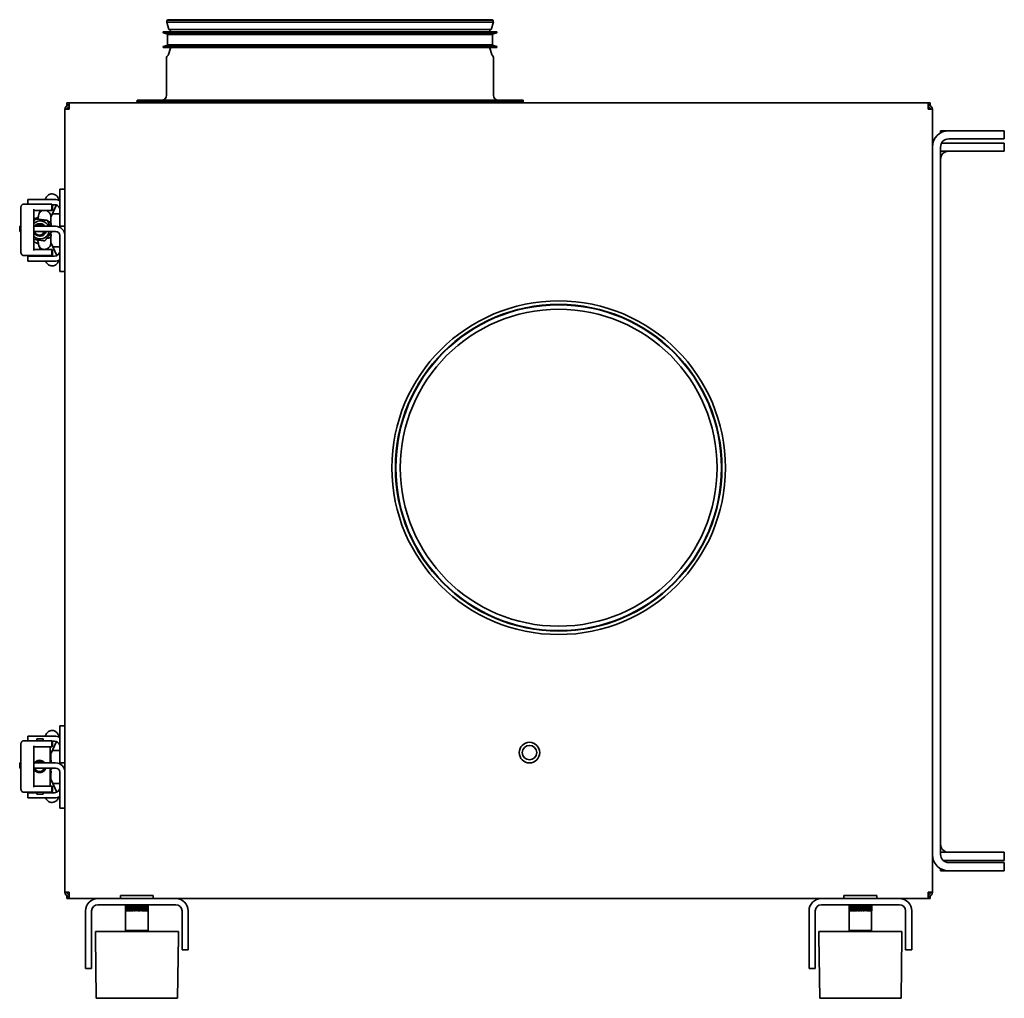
# Model space of a CAD drawing. Header units: millimetres. Extents: x 646 to 1125, y 461 to 937.
import ezdxf

# ---------------------------------------------------------------- set-up
doc = ezdxf.new("R2010")
doc.units = ezdxf.units.MM
doc.header["$LTSCALE"] = 4
doc.layers.add('Krawędzie widoczne(ISO)', color=7, linetype='Continuous', lineweight=35, true_color=0x262659)

msp = doc.modelspace()

# ---------------------------------------------------------------- linework, layer by layer
at = {"layer": 'Krawędzie widoczne(ISO)'}
for p, q in [((876.24, 936.11), (717.4, 936.11)), ((718.4, 932.44), (717.4, 936.11)), ((876.03, 937.04), (717.61, 937.04)), ((875.47, 937.25), (718.16, 937.25)), ((875.24, 932.44), (876.24, 936.11)), ((877.96, 931.42), (715.68, 931.42)), ((715.68, 930.92), (715.68, 931.42)), ((877.96, 930.92), (715.68, 930.92)), ((717.85, 930.24), (715.68, 930.92)), ((875.84, 930.06), (717.8, 930.06)), ((717.8, 925.06), (717.8, 930.06)), ((875.79, 930.24), (717.85, 930.24)), ((717.85, 930.06), (717.85, 930.24)), ((875.24, 932.44), (718.4, 932.44)), ((719.18, 931.42), (719.03, 932.44)), ((874.46, 931.42), (874.61, 932.44)), ((875.79, 930.24), (877.96, 930.92)), ((875.79, 930.06), (875.79, 930.24)), ((875.84, 925.06), (875.84, 930.06)), ((877.96, 930.92), (877.96, 931.42)), ((717.85, 924.88), (715.68, 924.19)), ((875.84, 925.06), (717.8, 925.06)), ((717.85, 924.88), (717.85, 925.06)), ((875.79, 924.88), (717.85, 924.88)), ((875.79, 924.88), (875.79, 925.06)), ((875.79, 924.88), (877.96, 924.19)), ((877.96, 924.19), (715.68, 924.19)), ((715.68, 923.69), (715.68, 924.19)), ((877.96, 923.69), (715.68, 923.69)), ((719.14, 923.44), (718.15, 920.29)), ((874.49, 923.44), (875.49, 920.29)), ((877.96, 923.69), (877.96, 924.19)), ((717.32, 900.47), (717.32, 918.87)), ((876.32, 900.47), (876.32, 918.87)), ((668.82, 896.77), (669.82, 896.77)), ((668.82, 895.77), (668.82, 896.77)), ((669.82, 895.77), (668.82, 895.77)), ((669.82, 896.77), (1087.82, 896.77)), ((669.82, 894.77), (669.82, 896.77)), ((702.82, 897.47), (890.82, 897.47)), ((702.82, 896.77), (702.82, 897.47)), ((890.72, 898.07), (702.92, 898.07)), ((702.92, 897.47), (702.92, 898.07)), ((890.72, 897.47), (890.72, 898.07)), ((890.82, 896.77), (890.82, 897.47)), ((1087.82, 896.77), (1088.82, 896.77)), ((1087.82, 896.77), (1087.82, 894.77)), ((1088.82, 895.77), (1087.82, 895.77)), ((1088.82, 896.77), (1088.82, 895.77)), ((667.82, 512.87), (667.82, 893.67)), ((667.82, 893.67), (669.82, 893.67)), ((669.82, 894.77), (669.82, 893.67)), ((1087.82, 893.67), (1087.82, 894.77)), ((1087.82, 893.67), (1089.82, 893.67)), ((1089.82, 893.67), (1089.82, 512.87)), ((1093.82, 882.2), (1093.82, 883.27)), ((1093.82, 883.27), (1097.82, 883.27)), ((1109.32, 883.27), (1097.82, 883.27)), ((1109.32, 883.27), (1124.82, 883.27)), ((1124.82, 879.27), (1124.82, 883.27)), ((1094.36, 877.27), (1124.82, 877.27)), ((1097.82, 879.27), (1109.32, 879.27)), ((1124.82, 879.27), (1109.32, 879.27)), ((1124.82, 873.27), (1124.82, 877.27)), ((1093.82, 531.27), (1093.82, 875.27)), ((1124.82, 873.27), (1093.82, 873.27)), ((665.32, 851.77), (665.32, 854.77)), ((667.82, 854.77), (665.32, 854.77)), ((649.82, 849.77), (656.82, 849.77)), ((649.82, 847.52), (649.82, 849.77)), ((656.82, 849.77), (662.82, 849.77)), ((658.58, 850.43), (658.28, 849.77)), ((665.32, 851.77), (665.32, 839.27)), ((646.38, 845.52), (646.38, 824.52)), ((651.95, 847.52), (647.64, 847.52)), ((660.97, 847.52), (651.95, 847.52)), ((652.76, 825.27), (652.76, 844.77)), ((652.76, 844.52), (660.97, 844.52)), ((655.95, 844.52), (655.23, 842.91)), ((661.2, 847.52), (660.97, 847.52)), ((660.97, 844.52), (661.24, 844.52)), ((663.67, 847.12), (661.02, 841.15)), ((661.24, 844.52), (661.24, 844.52)), ((661.47, 847.02), (661.47, 845.02)), ((662.82, 847.27), (661.63, 847.27)), ((661.74, 847.02), (661.74, 845.02)), ((654.86, 841.13), (652.76, 840.16)), ((653.69, 840.35), (653.61, 840.35)), ((655.99, 841.65), (655.99, 841.65)), ((659.42, 839.61), (659.33, 839.61)), ((659.67, 839.02), (659.78, 839.02)), ((661.05, 838), (661.03, 839.24)), ((661.74, 842.77), (665.32, 842.77)), ((665.32, 839.27), (665.32, 836.77)), ((645.82, 836.75), (646.38, 836.75)), ((645.82, 836.75), (645.82, 834.27)), ((645.82, 834.27), (646.38, 834.27)), ((652.76, 836.75), (653.82, 836.75)), ((652.76, 834.27), (653.82, 834.27)), ((663.32, 836.75), (653.82, 836.75)), ((663.32, 834.27), (653.82, 834.27)), ((655.42, 838.02), (655.8, 838.02)), ((661.08, 837.57), (661.08, 837.72)), ((665.32, 836.77), (667.82, 836.77)), ((665.32, 836.28), (665.32, 836.77)), ((652.76, 829.18), (654.99, 828.16)), ((654.31, 830.18), (654.51, 829.95)), ((655.42, 832.02), (655.8, 832.02)), ((658.13, 829.69), (658.04, 829.69)), ((659.15, 831.02), (659.78, 831.02)), ((663.86, 822.5), (661.02, 828.89)), ((661.03, 830.8), (661.05, 832.05)), ((661.08, 832.32), (661.08, 832.47)), ((665.32, 832.27), (665.32, 817.77)), ((660.97, 825.52), (652.76, 825.52)), ((655.95, 825.52), (655.23, 827.14)), ((656.12, 827.64), (656.12, 827.64)), ((661.24, 825.52), (660.97, 825.52)), ((661.24, 825.52), (661.24, 825.52)), ((661.47, 825.02), (661.47, 823.02)), ((661.74, 825.02), (661.74, 823.02)), ((661.96, 826.77), (665.32, 826.77)), ((647.64, 822.52), (651.95, 822.52)), ((649.82, 822.27), (656.82, 822.27)), ((649.82, 819.77), (649.82, 822.27)), ((656.82, 819.77), (649.82, 819.77)), ((651.95, 822.52), (660.97, 822.52)), ((656.82, 822.27), (662.82, 822.27)), ((662.82, 819.77), (656.82, 819.77)), ((657.39, 822.27), (657.28, 822.52)), ((658.58, 819.61), (658.5, 819.77)), ((660.97, 822.52), (661.24, 822.52)), ((661.24, 822.52), (661.24, 822.52)), ((665.32, 814.77), (665.32, 817.77)), ((667.82, 814.77), (665.32, 814.77)), ((658.58, 589.43), (658.28, 588.77)), ((665.32, 590.77), (665.32, 593.77)), ((667.82, 593.77), (665.32, 593.77)), ((665.32, 590.77), (665.32, 578.27)), ((646.38, 584.52), (646.38, 563.52)), ((651.95, 586.52), (647.64, 586.52)), ((649.82, 588.77), (656.82, 588.77)), ((649.82, 586.52), (649.82, 588.77)), ((660.97, 586.52), (651.95, 586.52)), ((654.16, 587.52), (657.16, 587.52)), ((654.16, 586.52), (654.16, 587.52)), ((656.82, 588.77), (662.82, 588.77)), ((657.16, 586.52), (657.16, 587.52)), ((661.2, 586.52), (660.97, 586.52)), ((663.67, 586.12), (661.02, 580.15)), ((661.47, 586.02), (661.47, 584.02)), ((662.82, 586.27), (661.63, 586.27)), ((661.74, 586.02), (661.74, 584.02)), ((652.76, 564.27), (652.76, 583.77)), ((652.76, 583.52), (660.97, 583.52)), ((660.66, 575.75), (660.66, 583.52)), ((660.97, 583.52), (661.24, 583.52)), ((661.24, 583.52), (661.24, 583.52)), ((661.74, 581.77), (665.32, 581.77)), ((645.82, 575.75), (646.38, 575.75)), ((645.82, 575.75), (645.82, 573.27)), ((652.76, 575.75), (653.82, 575.75)), ((663.32, 575.75), (653.82, 575.75)), ((655.42, 577.02), (655.53, 577.02)), ((661.05, 577), (661.03, 578.24)), ((661.08, 576.57), (661.08, 576.72)), ((665.32, 578.27), (665.32, 575.77)), ((665.32, 575.77), (667.82, 575.77)), ((665.32, 575.28), (665.32, 575.77)), ((645.82, 573.27), (646.38, 573.27)), ((652.76, 573.27), (653.82, 573.27)), ((663.32, 573.27), (653.82, 573.27)), ((655.42, 571.02), (655.53, 571.02)), ((660.66, 564.52), (660.66, 573.27)), ((661.03, 569.8), (661.05, 571.05)), ((661.08, 571.32), (661.08, 571.47)), ((665.32, 571.27), (665.32, 556.77)), ((663.86, 561.5), (661.02, 567.89)), ((661.96, 565.77), (665.32, 565.77)), ((647.64, 561.52), (651.95, 561.52)), ((649.82, 561.27), (654.16, 561.27)), ((649.82, 558.77), (649.82, 561.27)), ((651.95, 561.52), (660.97, 561.52)), ((660.97, 564.52), (652.76, 564.52)), ((654.16, 561.52), (654.16, 560.52)), ((657.16, 560.52), (654.16, 560.52)), ((657.16, 561.52), (657.16, 560.52)), ((657.16, 561.27), (662.82, 561.27)), ((657.39, 561.27), (657.28, 561.52)), ((661.24, 564.52), (660.97, 564.52)), ((660.97, 561.52), (661.24, 561.52)), ((661.24, 564.52), (661.24, 564.52)), ((661.24, 561.52), (661.24, 561.52)), ((661.47, 564.02), (661.47, 562.02)), ((661.74, 564.02), (661.74, 562.02)), ((656.82, 558.77), (649.82, 558.77)), ((662.82, 558.77), (656.82, 558.77)), ((658.58, 558.61), (658.5, 558.77)), ((665.32, 553.77), (665.32, 556.77)), ((667.82, 553.77), (665.32, 553.77)), ((1093.82, 532.27), (1124.82, 532.27)), ((1124.82, 528.27), (1124.82, 532.27)), ((1124.82, 528.27), (1095.17, 528.27)), ((1097.82, 527.27), (1109.32, 527.27)), ((1109.32, 527.27), (1124.82, 527.27)), ((1124.82, 523.27), (1124.82, 527.27)), ((1093.82, 523.27), (1093.82, 524.34)), ((1097.82, 523.27), (1093.82, 523.27)), ((1109.32, 523.27), (1097.82, 523.27)), ((1124.82, 523.27), (1109.32, 523.27)), ((669.82, 512.87), (667.82, 512.87)), ((669.82, 512.87), (669.82, 511.77)), ((1087.82, 511.77), (1087.82, 512.87)), ((1089.82, 512.87), (1087.82, 512.87)), ((668.82, 510.77), (669.82, 510.77)), ((668.82, 509.77), (668.82, 510.77)), ((669.82, 509.77), (668.82, 509.77)), ((669.82, 509.77), (669.82, 511.77)), ((683.82, 509.77), (669.82, 509.77)), ((683.82, 509.77), (721.82, 509.77)), ((694.82, 511.27), (710.82, 511.27)), ((694.82, 511.27), (694.82, 509.77)), ((710.82, 511.27), (710.82, 509.77)), ((1035.82, 509.77), (721.82, 509.77)), ((1035.82, 509.77), (1073.82, 509.77)), ((1046.82, 511.27), (1062.82, 511.27)), ((1046.82, 511.27), (1046.82, 509.77)), ((1062.82, 511.27), (1062.82, 509.77)), ((1087.82, 509.77), (1073.82, 509.77)), ((1087.82, 511.77), (1087.82, 509.77)), ((1087.82, 510.77), (1088.82, 510.77)), ((1088.82, 509.77), (1087.82, 509.77)), ((1088.82, 510.77), (1088.82, 509.77)), ((677.82, 503.77), (677.82, 480.77)), ((680.82, 480.77), (680.82, 503.77)), ((683.82, 506.77), (721.82, 506.77)), ((697.32, 506.77), (697.32, 503.77)), ((697.32, 503.77), (697.33, 503.77)), ((697.33, 506.77), (697.33, 503.77)), ((697.33, 503.77), (697.35, 503.77)), ((697.35, 506.77), (697.35, 503.77)), ((697.35, 503.77), (697.39, 503.77)), ((697.37, 503.77), (697.37, 494.27)), ((697.39, 506.77), (697.39, 503.77)), ((697.39, 503.77), (697.44, 503.77)), ((697.44, 506.77), (697.44, 503.77)), ((697.44, 503.77), (697.51, 503.77)), ((697.51, 506.77), (697.51, 503.77)), ((697.51, 503.77), (697.56, 503.77)), ((697.56, 506.77), (697.56, 503.77)), ((697.59, 506.77), (697.59, 503.77)), ((697.59, 503.77), (697.69, 503.77)), ((697.69, 506.77), (697.69, 503.77)), ((697.69, 503.77), (697.74, 503.77)), ((697.74, 506.77), (697.74, 503.77)), ((697.8, 506.77), (697.8, 503.77)), ((697.8, 503.77), (697.93, 503.77)), ((697.93, 506.77), (697.93, 503.77)), ((697.93, 503.77), (697.98, 503.77)), ((697.98, 506.77), (697.98, 503.77)), ((698.06, 506.77), (698.06, 503.77)), ((698.06, 503.77), (698.22, 503.77)), ((698.22, 506.77), (698.22, 503.77)), ((698.22, 503.77), (698.27, 503.77)), ((698.27, 506.77), (698.27, 503.77)), ((698.38, 506.77), (698.38, 503.77)), ((698.38, 503.77), (698.56, 503.77)), ((698.56, 506.77), (698.56, 503.77)), ((698.56, 503.77), (698.6, 503.77)), ((698.6, 506.77), (698.6, 503.77)), ((698.74, 506.77), (698.74, 503.77)), ((698.74, 503.77), (698.95, 503.77)), ((698.95, 506.77), (698.95, 503.77)), ((698.95, 503.77), (698.99, 503.77)), ((698.99, 506.77), (698.99, 503.77)), ((699.15, 506.77), (699.15, 503.77)), ((699.15, 503.77), (699.38, 503.77)), ((699.38, 506.77), (699.38, 503.77)), ((699.38, 503.77), (699.41, 503.77)), ((699.41, 506.77), (699.41, 503.77)), ((699.6, 506.77), (699.6, 503.77)), ((699.6, 503.77), (699.85, 503.77)), ((699.85, 506.77), (699.85, 503.77)), ((699.85, 503.77), (699.88, 503.77)), ((699.88, 506.77), (699.88, 503.77)), ((700.08, 506.77), (700.08, 503.77)), ((700.08, 503.77), (700.35, 503.77)), ((700.35, 506.77), (700.35, 503.77)), ((700.35, 503.77), (700.37, 503.77)), ((700.37, 506.77), (700.37, 503.77)), ((700.6, 506.77), (700.6, 503.77)), ((700.6, 503.77), (700.87, 503.77)), ((700.87, 506.77), (700.87, 503.77)), ((700.87, 503.77), (700.89, 503.77)), ((700.89, 506.77), (700.89, 503.77)), ((701.14, 506.77), (701.14, 503.77)), ((701.14, 503.77), (701.42, 503.77)), ((701.42, 506.77), (701.42, 503.77)), ((701.42, 503.77), (701.44, 503.77)), ((701.44, 506.77), (701.44, 503.77)), ((701.69, 506.77), (701.69, 503.77)), ((701.69, 503.77), (701.99, 503.77)), ((701.99, 506.77), (701.99, 503.77)), ((701.99, 503.77), (702, 503.77)), ((702, 506.77), (702, 503.77)), ((702.26, 506.77), (702.26, 503.77)), ((702.26, 503.77), (702.56, 503.77)), ((702.56, 506.77), (702.56, 503.77)), ((702.56, 506.77), (702.56, 503.77)), ((702.56, 503.77), (702.56, 503.77)), ((702.83, 503.77), (702.83, 506.77)), ((702.83, 503.77), (702.84, 503.77)), ((702.84, 506.77), (702.84, 503.77)), ((702.84, 503.77), (703.14, 503.77)), ((703.14, 506.77), (703.14, 503.77)), ((703.4, 503.77), (703.4, 506.77)), ((703.4, 503.77), (703.41, 503.77)), ((703.41, 506.77), (703.41, 503.77)), ((703.41, 503.77), (703.71, 503.77)), ((703.71, 506.77), (703.71, 503.77)), ((703.97, 503.77), (703.97, 506.77)), ((703.97, 503.77), (703.98, 503.77)), ((703.98, 506.77), (703.98, 503.77)), ((703.98, 503.77), (704.27, 503.77)), ((704.27, 506.77), (704.27, 503.77)), ((704.52, 503.77), (704.52, 506.77)), ((704.52, 503.77), (704.54, 503.77)), ((704.54, 506.77), (704.54, 503.77)), ((704.54, 503.77), (704.82, 503.77)), ((704.82, 506.77), (704.82, 503.77)), ((705.05, 503.77), (705.05, 506.77)), ((705.05, 503.77), (705.07, 503.77)), ((705.07, 506.77), (705.07, 503.77)), ((705.07, 503.77), (705.34, 503.77)), ((705.34, 506.77), (705.34, 503.77)), ((705.56, 503.77), (705.56, 506.77)), ((705.56, 503.77), (705.59, 503.77)), ((705.59, 506.77), (705.59, 503.77)), ((705.59, 503.77), (705.84, 503.77)), ((705.84, 506.77), (705.84, 503.77)), ((706.04, 503.77), (706.04, 506.77)), ((706.04, 503.77), (706.07, 503.77)), ((706.07, 506.77), (706.07, 503.77)), ((706.07, 503.77), (706.3, 503.77)), ((706.3, 506.77), (706.3, 503.77)), ((706.48, 503.77), (706.48, 506.77)), ((706.48, 503.77), (706.51, 503.77)), ((706.51, 506.77), (706.51, 503.77)), ((706.51, 503.77), (706.73, 503.77)), ((706.73, 506.77), (706.73, 503.77)), ((706.88, 503.77), (706.88, 506.77)), ((706.88, 503.77), (706.92, 503.77)), ((706.92, 506.77), (706.92, 503.77)), ((706.92, 503.77), (707.11, 503.77)), ((707.11, 506.77), (707.11, 503.77)), ((707.24, 503.77), (707.24, 506.77)), ((707.24, 503.77), (707.28, 503.77)), ((707.28, 506.77), (707.28, 503.77)), ((707.28, 503.77), (707.45, 503.77)), ((707.45, 506.77), (707.45, 503.77)), ((707.55, 503.77), (707.55, 506.77)), ((707.55, 503.77), (707.59, 503.77)), ((707.59, 506.77), (707.59, 503.77)), ((707.59, 503.77), (707.73, 503.77)), ((707.73, 506.77), (707.73, 503.77)), ((707.8, 503.77), (707.8, 506.77)), ((707.8, 503.77), (707.85, 503.77)), ((707.85, 506.77), (707.85, 503.77)), ((707.85, 503.77), (707.97, 503.77)), ((707.97, 506.77), (707.97, 503.77)), ((708.01, 503.77), (708.01, 506.77)), ((708.01, 503.77), (708.06, 503.77)), ((708.06, 506.77), (708.06, 503.77)), ((708.06, 503.77), (708.14, 503.77)), ((708.14, 506.77), (708.14, 503.77)), ((708.15, 503.77), (708.15, 506.77)), ((708.15, 503.77), (708.2, 503.77)), ((708.2, 506.77), (708.2, 503.77)), ((708.2, 503.77), (708.26, 503.77)), ((708.26, 506.77), (708.26, 503.77)), ((708.26, 503.77), (708.29, 503.77)), ((708.27, 503.77), (708.27, 494.27)), ((708.29, 506.77), (708.29, 503.77)), ((708.29, 503.77), (708.32, 503.77)), ((708.32, 506.77), (708.32, 503.77)), ((708.32, 506.77), (708.32, 503.77)), ((708.32, 503.77), (708.32, 503.77)), ((724.82, 489.77), (724.82, 503.77)), ((727.82, 489.77), (727.82, 503.77)), ((1029.82, 503.77), (1029.82, 480.77)), ((1032.82, 480.77), (1032.82, 503.77)), ((1035.82, 506.77), (1073.82, 506.77)), ((1049.32, 506.77), (1049.32, 503.77)), ((1049.32, 503.77), (1049.33, 503.77)), ((1049.33, 506.77), (1049.33, 503.77)), ((1049.33, 503.77), (1049.35, 503.77)), ((1049.35, 506.77), (1049.35, 503.77)), ((1049.35, 503.77), (1049.39, 503.77)), ((1049.37, 503.77), (1049.37, 494.27)), ((1049.39, 506.77), (1049.39, 503.77)), ((1049.39, 503.77), (1049.44, 503.77)), ((1049.44, 506.77), (1049.44, 503.77)), ((1049.44, 503.77), (1049.51, 503.77)), ((1049.51, 506.77), (1049.51, 503.77)), ((1049.51, 503.77), (1049.56, 503.77)), ((1049.56, 506.77), (1049.56, 503.77)), ((1049.59, 506.77), (1049.59, 503.77)), ((1049.59, 503.77), (1049.69, 503.77)), ((1049.69, 506.77), (1049.69, 503.77)), ((1049.69, 503.77), (1049.74, 503.77)), ((1049.74, 506.77), (1049.74, 503.77)), ((1049.8, 506.77), (1049.8, 503.77)), ((1049.8, 503.77), (1049.93, 503.77)), ((1049.93, 506.77), (1049.93, 503.77)), ((1049.93, 503.77), (1049.98, 503.77)), ((1049.98, 506.77), (1049.98, 503.77)), ((1050.06, 506.77), (1050.06, 503.77)), ((1050.06, 503.77), (1050.22, 503.77)), ((1050.22, 506.77), (1050.22, 503.77)), ((1050.22, 503.77), (1050.27, 503.77)), ((1050.27, 506.77), (1050.27, 503.77)), ((1050.38, 506.77), (1050.38, 503.77)), ((1050.38, 503.77), (1050.56, 503.77)), ((1050.56, 506.77), (1050.56, 503.77)), ((1050.56, 503.77), (1050.6, 503.77)), ((1050.6, 506.77), (1050.6, 503.77)), ((1050.74, 506.77), (1050.74, 503.77)), ((1050.74, 503.77), (1050.95, 503.77)), ((1050.95, 506.77), (1050.95, 503.77)), ((1050.95, 503.77), (1050.99, 503.77)), ((1050.99, 506.77), (1050.99, 503.77)), ((1051.15, 506.77), (1051.15, 503.77)), ((1051.15, 503.77), (1051.38, 503.77)), ((1051.38, 506.77), (1051.38, 503.77)), ((1051.38, 503.77), (1051.41, 503.77)), ((1051.41, 506.77), (1051.41, 503.77)), ((1051.6, 506.77), (1051.6, 503.77)), ((1051.6, 503.77), (1051.85, 503.77)), ((1051.85, 506.77), (1051.85, 503.77)), ((1051.85, 503.77), (1051.88, 503.77)), ((1051.88, 506.77), (1051.88, 503.77)), ((1052.08, 506.77), (1052.08, 503.77)), ((1052.08, 503.77), (1052.35, 503.77)), ((1052.35, 506.77), (1052.35, 503.77)), ((1052.35, 503.77), (1052.37, 503.77)), ((1052.37, 506.77), (1052.37, 503.77)), ((1052.6, 506.77), (1052.6, 503.77)), ((1052.6, 503.77), (1052.87, 503.77)), ((1052.87, 506.77), (1052.87, 503.77)), ((1052.87, 503.77), (1052.89, 503.77)), ((1052.89, 506.77), (1052.89, 503.77)), ((1053.14, 506.77), (1053.14, 503.77)), ((1053.14, 503.77), (1053.42, 503.77)), ((1053.42, 506.77), (1053.42, 503.77)), ((1053.42, 503.77), (1053.44, 503.77)), ((1053.44, 506.77), (1053.44, 503.77)), ((1053.69, 506.77), (1053.69, 503.77)), ((1053.69, 503.77), (1053.99, 503.77)), ((1053.99, 506.77), (1053.99, 503.77)), ((1053.99, 503.77), (1054, 503.77)), ((1054, 506.77), (1054, 503.77)), ((1054.26, 506.77), (1054.26, 503.77)), ((1054.26, 503.77), (1054.56, 503.77)), ((1054.56, 506.77), (1054.56, 503.77)), ((1054.56, 506.77), (1054.56, 503.77)), ((1054.56, 503.77), (1054.56, 503.77)), ((1054.83, 503.77), (1054.83, 506.77)), ((1054.83, 503.77), (1054.84, 503.77)), ((1054.84, 506.77), (1054.84, 503.77)), ((1054.84, 503.77), (1055.14, 503.77)), ((1055.14, 506.77), (1055.14, 503.77)), ((1055.4, 503.77), (1055.4, 506.77)), ((1055.4, 503.77), (1055.41, 503.77)), ((1055.41, 506.77), (1055.41, 503.77)), ((1055.41, 503.77), (1055.71, 503.77)), ((1055.71, 506.77), (1055.71, 503.77)), ((1055.97, 503.77), (1055.97, 506.77)), ((1055.97, 503.77), (1055.98, 503.77)), ((1055.98, 506.77), (1055.98, 503.77)), ((1055.98, 503.77), (1056.27, 503.77)), ((1056.27, 506.77), (1056.27, 503.77)), ((1056.52, 503.77), (1056.52, 506.77)), ((1056.52, 503.77), (1056.54, 503.77)), ((1056.54, 506.77), (1056.54, 503.77)), ((1056.54, 503.77), (1056.82, 503.77)), ((1056.82, 506.77), (1056.82, 503.77)), ((1057.05, 503.77), (1057.05, 506.77)), ((1057.05, 503.77), (1057.07, 503.77)), ((1057.07, 506.77), (1057.07, 503.77)), ((1057.07, 503.77), (1057.34, 503.77)), ((1057.34, 506.77), (1057.34, 503.77)), ((1057.56, 503.77), (1057.56, 506.77)), ((1057.56, 503.77), (1057.59, 503.77)), ((1057.59, 506.77), (1057.59, 503.77)), ((1057.59, 503.77), (1057.84, 503.77)), ((1057.84, 506.77), (1057.84, 503.77)), ((1058.04, 503.77), (1058.04, 506.77)), ((1058.04, 503.77), (1058.07, 503.77)), ((1058.07, 506.77), (1058.07, 503.77)), ((1058.07, 503.77), (1058.3, 503.77)), ((1058.3, 506.77), (1058.3, 503.77)), ((1058.48, 503.77), (1058.48, 506.77)), ((1058.48, 503.77), (1058.51, 503.77)), ((1058.51, 506.77), (1058.51, 503.77)), ((1058.51, 503.77), (1058.73, 503.77)), ((1058.73, 506.77), (1058.73, 503.77)), ((1058.88, 503.77), (1058.88, 506.77)), ((1058.88, 503.77), (1058.92, 503.77)), ((1058.92, 506.77), (1058.92, 503.77)), ((1058.92, 503.77), (1059.11, 503.77)), ((1059.11, 506.77), (1059.11, 503.77)), ((1059.24, 503.77), (1059.24, 506.77)), ((1059.24, 503.77), (1059.28, 503.77)), ((1059.28, 506.77), (1059.28, 503.77)), ((1059.28, 503.77), (1059.45, 503.77)), ((1059.45, 506.77), (1059.45, 503.77)), ((1059.55, 503.77), (1059.55, 506.77)), ((1059.55, 503.77), (1059.59, 503.77)), ((1059.59, 506.77), (1059.59, 503.77)), ((1059.59, 503.77), (1059.73, 503.77)), ((1059.73, 506.77), (1059.73, 503.77)), ((1059.8, 503.77), (1059.8, 506.77)), ((1059.8, 503.77), (1059.85, 503.77)), ((1059.85, 506.77), (1059.85, 503.77)), ((1059.85, 503.77), (1059.97, 503.77)), ((1059.97, 506.77), (1059.97, 503.77)), ((1060.01, 503.77), (1060.01, 506.77)), ((1060.01, 503.77), (1060.06, 503.77)), ((1060.06, 506.77), (1060.06, 503.77)), ((1060.06, 503.77), (1060.14, 503.77)), ((1060.14, 506.77), (1060.14, 503.77)), ((1060.15, 503.77), (1060.15, 506.77)), ((1060.15, 503.77), (1060.2, 503.77)), ((1060.2, 506.77), (1060.2, 503.77)), ((1060.2, 503.77), (1060.26, 503.77)), ((1060.26, 506.77), (1060.26, 503.77)), ((1060.26, 503.77), (1060.29, 503.77)), ((1060.27, 503.77), (1060.27, 494.27)), ((1060.29, 506.77), (1060.29, 503.77)), ((1060.29, 503.77), (1060.32, 503.77)), ((1060.32, 506.77), (1060.32, 503.77)), ((1060.32, 506.77), (1060.32, 503.77)), ((1060.32, 503.77), (1060.32, 503.77)), ((1076.82, 489.77), (1076.82, 503.77)), ((1079.82, 489.77), (1079.82, 503.77)), ((682.62, 493.77), (723.02, 493.77)), ((682.62, 491.27), (682.62, 493.77)), ((697.37, 494.27), (708.27, 494.27)), ((697.87, 493.77), (697.37, 494.27)), ((707.77, 493.77), (708.27, 494.27)), ((723.02, 491.27), (723.02, 493.77)), ((1034.62, 493.77), (1075.02, 493.77)), ((1034.62, 491.27), (1034.62, 493.77)), ((1049.37, 494.27), (1060.27, 494.27)), ((1049.87, 493.77), (1049.37, 494.27)), ((1059.77, 493.77), (1060.27, 494.27)), ((1075.02, 491.27), (1075.02, 493.77)), ((683.02, 461.27), (682.62, 491.27)), ((722.62, 461.27), (723.02, 491.27)), ((724.82, 484.77), (724.82, 489.77)), ((727.82, 489.77), (727.82, 484.77)), ((1035.02, 461.27), (1034.62, 491.27)), ((1074.62, 461.27), (1075.02, 491.27)), ((1076.82, 484.77), (1076.82, 489.77)), ((1079.82, 489.77), (1079.82, 484.77)), ((724.82, 484.77), (727.82, 484.77)), ((1076.82, 484.77), (1079.82, 484.77)), ((677.82, 475.77), (677.82, 480.77)), ((680.82, 480.77), (680.82, 475.77)), ((1029.82, 475.77), (1029.82, 480.77)), ((1032.82, 480.77), (1032.82, 475.77)), ((677.82, 475.77), (680.82, 475.77)), ((1029.82, 475.77), (1032.82, 475.77)), ((722.62, 461.27), (683.02, 461.27)), ((1074.62, 461.27), (1035.02, 461.27))]:
    msp.add_line(p, q, dxfattribs=at)
for centre, radius in [((908.02, 719.34), 81.14), ((908.02, 719.34), 79.45), ((908.02, 719.34), 79.21), ((908.02, 719.34), 77.08), ((893.82, 580.77), 5), ((893.82, 580.77), 3.5)]:
    msp.add_circle(centre, radius, dxfattribs=at)
for centre, radius, start, end in [((718.46, 936.36), 1.08, 141.5191, 193.3901), ((718.16, 936.4), 0.845, 90, 131.4069), ((875.47, 936.4), 0.845, 48.5931, 90), ((875.18, 936.36), 1.08, 346.6099, 38.4809), ((718.52, 918.87), 1.2, 125.1191, 180), ((717.34, 920.54), 0.845, 305.1191, 342.463), ((718.34, 923.69), 0.845, 342.463, 0), ((875.3, 923.69), 0.845, 180, 197.537), ((876.3, 920.54), 0.845, 197.537, 234.8809), ((875.12, 918.87), 1.2, 0, 54.8809), ((714.92, 900.47), 2.4, 270, 0), ((878.72, 900.47), 2.4, 180, 270), ((669.82, 893.67), 2, 90, 180), ((669.82, 893.67), 1, 90, 180), ((1087.82, 893.67), 2, 0, 90), ((1087.82, 893.67), 1, 0, 90), ((1097.82, 875.27), 8, 90, 180), ((1097.82, 875.27), 4, 90, 180), ((1097.82, 869.27), 4, 90, 180), ((662.82, 844.77), 5, 60, 90), ((661.24, 845.02), 0.5, 270, 0), ((661.24, 847.02), 0.5, 0, 29.6427), ((662.82, 844.77), 2.5, 23.5782, 90), ((663.32, 832.25), 4.5, 0, 90), ((663.32, 832.27), 2, 0, 90), ((661.24, 825.02), 0.5, 0, 90), ((662.82, 824.77), 2.5, 270, 0), ((661.24, 823.02), 0.5, 270, 0), ((662.82, 824.77), 5, 270, 300), ((661.24, 586.02), 0.5, 0, 29.6427), ((662.82, 583.77), 5, 60, 90), ((662.82, 583.77), 2.5, 23.5782, 90), ((661.24, 584.02), 0.5, 270, 0), ((663.32, 571.25), 4.5, 0, 90), ((663.32, 571.27), 2, 0, 90), ((661.24, 564.02), 0.5, 0, 90), ((661.24, 562.02), 0.5, 270, 0), ((662.82, 563.77), 2.5, 270, 0), ((662.82, 563.77), 5, 270, 300), ((1097.82, 536.27), 4, 180, 270), ((1097.82, 531.27), 8, 180, 270), ((1097.82, 531.27), 4, 180, 270), ((669.82, 512.87), 2, 180, 270), ((669.82, 512.87), 1, 180, 270), ((1087.82, 512.87), 2, 270, 0), ((1087.82, 512.87), 1, 270, 0), ((683.82, 503.77), 6, 90, 180), ((721.82, 503.77), 6, 0, 90), ((1035.82, 503.77), 6, 90, 180), ((1073.82, 503.77), 6, 0, 90), ((683.82, 503.77), 3, 90, 180), ((721.82, 503.77), 3, 0, 90), ((1035.82, 503.77), 3, 90, 180), ((1073.82, 503.77), 3, 0, 90)]:
    msp.add_arc(centre, radius, start, end, dxfattribs=at)
for centre, major_axis, ratio, start_param, end_param in [((652.26, 845.02), (0.434, -0.434), 0.573613, 0.520791, 1.050005), ((657.95, 841.64), (2.74, -1.22), 0.938467, 1.601598, 2.423874), ((660.97, 847.02), (0, 0.5), 0.99848, 4.712389, 6.283185), ((660.97, 845.02), (0, -0.5), 0.99848, 0, 1.570796), ((661.2, 847.02), (0.5, 0), 0.999984, 0.517363, 1.570796), ((655.8, 835.02), (0, 4.4), 0.999657, 5.11581, 7.047345), ((659.78, 837.72), (1.3, 0), 0.999324, 0, 1.570796), ((661.04, 843.3), (0, 4.3), 0.004515, 2.107546, 2.796252), ((655.42, 835.02), (0, -3), 0.999657, 5.189628, 7.60037), ((655.8, 835.02), (0, -4.4), 0.999657, 5.519026, 7.682067), ((655.42, 835.02), (0, 3), 0.999657, 5.325929, 7.240442), ((655.41, 835.02), (0, -2.5), 0.999657, 5.018216, 7.548155), ((655.41, 835.02), (0, 2.5), 0.999657, 5.475147, 7.091223), ((655.8, 835.02), (0, 3), 0.999657, 5.325929, 6.283185), ((655.8, 835.02), (0, -3), 0.999657, 0, 1.317185), ((659.78, 837.57), (1.3, 0), 0.999324, 5.597957, 6.283185), ((655.48, 830.82), (-0.965, -0.871), 0.90727, 0, 0.000945), ((659.78, 832.32), (1.3, 0), 0.999324, 4.712389, 6.283185), ((659.78, 832.47), (1.3, 0), 0.999324, 0, 0.616799), ((651.83, 825.15), (-9.02, -4.55), 0.388011, 2.801213, 2.949222), ((661.04, 826.74), (0, 4.3), 0.004515, 0.345341, 1.034047), ((652.26, 825.02), (0.434, 0.434), 0.573613, 5.23318, 5.762394), ((663.76, 825.15), (-8.63, 4.45), 0.420121, 0.288649, 0.313317), ((657.95, 828.4), (-2.74, -1.22), 0.938467, 0.717719, 1.539995), ((660.97, 825.02), (0, 0.5), 0.99848, 4.712389, 6.283185), ((660.97, 823.02), (0, -0.5), 0.99848, 0, 1.570796), ((660.97, 586.02), (0, 0.5), 0.99848, 4.712389, 6.283185), ((661.2, 586.02), (0.5, 0), 0.999984, 0.517363, 1.570796), ((652.26, 584.02), (0.434, -0.434), 0.573613, 0.520791, 1.050005), ((660.97, 584.02), (0, -0.5), 0.99848, 0, 1.570796), ((661.04, 582.3), (0, 4.3), 0.004515, 2.107546, 2.796252), ((655.42, 574.02), (0, 3), 0.999657, 5.325929, 7.240442), ((655.41, 574.02), (0, 2.5), 0.999657, 5.475147, 7.091223), ((659.78, 576.72), (1.3, 0), 0.999324, 0, 0.818833), ((659.78, 576.57), (1.3, 0), 0.999324, 5.597957, 6.283185), ((655.42, 574.02), (0, -3), 0.999657, 5.189628, 7.60037), ((655.41, 574.02), (0, -2.5), 0.999657, 5.018216, 7.548155), ((659.78, 571.32), (1.3, 0), 0.999324, 5.464353, 6.283185), ((659.78, 571.47), (1.3, 0), 0.999324, 0, 0.616799), ((651.83, 564.15), (-9.02, -4.55), 0.388011, 2.801213, 2.949222), ((661.04, 565.74), (0, 4.3), 0.004515, 0.345341, 1.034047), ((652.26, 564.02), (0.434, 0.434), 0.573613, 5.23318, 5.762394), ((660.97, 564.02), (0, 0.5), 0.99848, 4.712389, 6.283185), ((660.97, 562.02), (0, -0.5), 0.99848, 0, 1.570796)]:
    msp.add_ellipse(centre, major_axis=major_axis, ratio=ratio, start_param=start_param, end_param=end_param, dxfattribs=at)
for points, knots in [([(668.82, 895.77), (668.82, 895.77), (668.83, 895.77), (668.83, 895.77), (668.84, 895.76), (668.85, 895.76), (668.86, 895.75), (668.86, 895.75), (668.88, 895.74), (668.89, 895.73), (668.9, 895.72), (668.92, 895.71), (668.93, 895.69), (668.95, 895.68), (668.96, 895.67), (668.98, 895.65), (668.98, 895.65), (668.99, 895.65), (668.99, 895.64), (669.01, 895.63), (669.04, 895.61), (669.06, 895.58), (669.08, 895.57), (669.09, 895.56), (669.11, 895.54)], [0, 0, 0, 0, 0.053568, 0.053568, 0.053568, 0.1087835, 0.1087835, 0.1087835, 0.167997, 0.167997, 0.167997, 0.2303222, 0.2303222, 0.2303222, 0.285748, 0.285748, 0.285748, 0.2959976, 0.2959976, 0.2959976, 0.3651689, 0.3651689, 0.3651689, 0.4111182, 0.4111182, 0.4111182, 0.4111182]), ([(1088.53, 895.54), (1088.61, 895.61), (1088.66, 895.66), (1088.74, 895.72), (1088.76, 895.74), (1088.8, 895.76), (1088.81, 895.77), (1088.82, 895.77)], [-0.07126534, -0.07126534, -0.07126534, -0.07126534, -0.04111877, -0.04111877, -0.02018083, -0.02018083, 0, 0, 0, 0]), ([(664.99, 849.27), (664.97, 849.37), (664.94, 849.48), (664.84, 849.87), (664.75, 850.15), (664.5, 850.7), (664.38, 850.92), (664.09, 851.31), (663.98, 851.45), (663.59, 851.83), (663.26, 852.09), (662.46, 852.42), (662.08, 852.51), (661.33, 852.53), (660.98, 852.48), (660.35, 852.28), (660.07, 852.14), (659.56, 851.8), (659.36, 851.6), (658.99, 851.18), (658.86, 850.97), (658.68, 850.66), (658.62, 850.54), (658.58, 850.43)], [2.5770797, 2.5770797, 2.5770797, 2.5770797, 2.6429073, 2.6429073, 2.832101, 2.832101, 2.9432454, 2.9432454, 2.9977296, 2.9977296, 3.0813015, 3.0813015, 3.1376657, 3.1376657, 3.1867831, 3.1867831, 3.2400292, 3.2400292, 3.3072049, 3.3072049, 3.3998536, 3.3998536, 3.4627332, 3.4627332, 3.4627332, 3.4627332]), ([(647.64, 847.52), (647.52, 847.52), (647.41, 847.5), (647.18, 847.41), (647.08, 847.34), (646.87, 847.15), (646.78, 847.03), (646.62, 846.75), (646.56, 846.59), (646.46, 846.26), (646.42, 846.08), (646.39, 845.77), (646.38, 845.65), (646.38, 845.52)], [3.141593, 3.141593, 3.141593, 3.141593, 3.342654, 3.342654, 3.568247, 3.568247, 3.867922, 3.867922, 4.182081, 4.182081, 4.49624, 4.49624, 4.712389, 4.712389, 4.712389, 4.712389]), ([(654.99, 841.91), (655, 841.94), (655, 841.97), (655.01, 842.03), (655.01, 842.07), (655.04, 842.25), (655.07, 842.38), (655.13, 842.66), (655.2, 842.85), (655.4, 843.24), (655.52, 843.41), (655.82, 843.72), (655.98, 843.86), (656.14, 843.97)], [0.0000011, 0.0000011, 0.0000011, 0.0000011, 0.0092878, 0.0092878, 0.0197763, 0.0197763, 0.0643859, 0.0643859, 0.1434682, 0.1434682, 0.2189442, 0.2189442, 0.2930715, 0.2930715, 0.2930715, 0.2930715]), ([(656.64, 844.25), (656.58, 844.22), (656.52, 844.2), (656.46, 844.17), (656.35, 844.11), (656.24, 844.04), (656.14, 843.97)], [-1.16734379, -1.16734379, -1.16734379, -1.16734379, -1.14769822, -1.14769822, -1.14769822, -1.11020798, -1.11020798, -1.11020798, -1.11020798]), ([(659.53, 843.97), (659.42, 844.04), (659.31, 844.11), (659.2, 844.17), (659.14, 844.2), (659.07, 844.22), (659.01, 844.25)], [-1.4651699, -1.4651699, -1.4651699, -1.4651699, -1.42767966, -1.42767966, -1.42767966, -1.40803409, -1.40803409, -1.40803409, -1.40803409]), ([(659.92, 843.69), (659.85, 843.74), (659.79, 843.79), (659.73, 843.84), (659.66, 843.88), (659.6, 843.93), (659.53, 843.97)], [-0.04847827, -0.04847827, -0.04847827, -0.04847827, -0.0238491, -0.0238491, -0.0238491, 0, 0, 0, 0]), ([(660.9, 841.91), (660.9, 841.93), (660.9, 841.96), (660.9, 842.01), (660.9, 842.03), (660.89, 842.12), (660.88, 842.2), (660.81, 842.45), (660.75, 842.62), (660.58, 842.95), (660.47, 843.12), (660.2, 843.43), (660.07, 843.56), (659.92, 843.69)], [-0.2819939, -0.2819939, -0.2819939, -0.2819939, -0.2643363, -0.2643363, -0.2454863, -0.2454863, -0.1988065, -0.1988065, -0.1274795, -0.1274795, -0.0594218, -0.0594218, -0.000001, -0.000001, -0.000001, -0.000001]), ([(665.11, 845.77), (665.16, 845.65), (665.21, 845.52), (665.27, 845.27), (665.29, 845.15), (665.31, 844.97), (665.32, 844.9), (665.32, 844.79), (665.32, 844.77), (665.32, 844.77)], [-0.4784277, -0.4784277, -0.4784277, -0.4784277, -0.4393806, -0.4393806, -0.4003334, -0.4003334, -0.3626241, -0.3626241, -0.3249147, -0.3249147, -0.3249147, -0.3249147]), ([(654.59, 840.24), (654.6, 840.25), (654.6, 840.26), (654.65, 840.37), (654.69, 840.48), (654.79, 840.8), (654.84, 841.01), (654.91, 841.38), (654.93, 841.52), (654.95, 841.67)], [0.096748, 0.096748, 0.096748, 0.096748, 0.1066517, 0.1066517, 0.1741364, 0.1741364, 0.261968, 0.261968, 0.3115445, 0.3115445, 0.3115445, 0.3115445]), ([(654.99, 841.91), (654.99, 841.88), (654.99, 841.86), (654.98, 841.82), (654.98, 841.81), (654.97, 841.79), (654.97, 841.79), (654.97, 841.78), (654.97, 841.78), (654.97, 841.77), (654.97, 841.77), (654.97, 841.74), (654.96, 841.71), (654.96, 841.68), (654.95, 841.67), (654.95, 841.67)], [0.00000027, 0.00000027, 0.00000027, 0.00000027, 0.00817033, 0.00817033, 0.01295917, 0.01295917, 0.01493143, 0.01493143, 0.01618627, 0.01618627, 0.01803929, 0.01803929, 0.02861019, 0.02861019, 0.03010594, 0.03010594, 0.03010594, 0.03010594]), ([(660.9, 841.91), (660.9, 841.9), (660.9, 841.89), (660.9, 841.88), (660.91, 841.87), (660.91, 841.86), (660.91, 841.84), (660.91, 841.83), (660.91, 841.82), (660.91, 841.81), (660.92, 841.8), (660.92, 841.79), (660.92, 841.78)], [0.0000904, 0.0000904, 0.0000904, 0.0000904, 0.00316002, 0.00316002, 0.00316002, 0.0065968, 0.0065968, 0.0065968, 0.01138907, 0.01138907, 0.01138907, 0.01599113, 0.01599113, 0.01599113, 0.01599113]), ([(661.02, 841.1), (661.02, 841.22), (661.01, 841.34), (660.98, 841.5), (660.97, 841.56), (660.95, 841.65), (660.94, 841.69), (660.93, 841.74), (660.93, 841.75), (660.93, 841.76), (660.92, 841.77), (660.92, 841.78)], [-0.06814152, -0.06814152, -0.06814152, -0.06814152, -0.03370973, -0.03370973, -0.01710093, -0.01710093, -0.0055261, -0.0055261, -0.00266805, -0.00266805, -0.000001, -0.000001, -0.000001, -0.000001]), ([(654.95, 828.38), (654.91, 828.7), (654.85, 829), (654.72, 829.47), (654.66, 829.67), (654.57, 829.85), (654.55, 829.89), (654.52, 829.94), (654.52, 829.95), (654.51, 829.95)], [0, 0, 0, 0, 0.109508, 0.109508, 0.2103539, 0.2103539, 0.2543886, 0.2543886, 0.2828713, 0.2828713, 0.2828713, 0.2828713]), ([(646.38, 824.52), (646.38, 824.34), (646.4, 824.16), (646.45, 823.8), (646.5, 823.63), (646.62, 823.31), (646.69, 823.16), (646.88, 822.89), (646.99, 822.77), (647.25, 822.6), (647.39, 822.54), (647.57, 822.52), (647.61, 822.52), (647.64, 822.52)], [4.712389, 4.712389, 4.712389, 4.712389, 5.026548, 5.026548, 5.340708, 5.340708, 5.654867, 5.654867, 5.969026, 5.969026, 6.227951, 6.227951, 6.283185, 6.283185, 6.283185, 6.283185]), ([(654.99, 828.14), (654.99, 828.14), (654.99, 828.14), (654.99, 828.15), (654.99, 828.16), (654.99, 828.17), (654.99, 828.17), (654.99, 828.18), (654.98, 828.18), (654.98, 828.19), (654.98, 828.19), (654.98, 828.2), (654.98, 828.2), (654.98, 828.21), (654.98, 828.21), (654.98, 828.22), (654.98, 828.22), (654.98, 828.22), (654.98, 828.23), (654.98, 828.23), (654.98, 828.24), (654.98, 828.24), (654.97, 828.25), (654.97, 828.25), (654.97, 828.26)], [-0.01252097, -0.01252097, -0.01252097, -0.01252097, -0.01125084, -0.01125084, -0.01125084, -0.0085422, -0.0085422, -0.0085422, -0.00729755, -0.00729755, -0.00729755, -0.00582065, -0.00582065, -0.00582065, -0.00440149, -0.00440149, -0.00440149, -0.00317254, -0.00317254, -0.00317254, -0.0016437, -0.0016437, -0.0016437, 0.00054704, 0.00054704, 0.00054704, 0.00054704]), ([(654.99, 828.14), (654.99, 828.11), (655, 828.09), (655, 828.04), (655.01, 828.01), (655.02, 827.92), (655.03, 827.85), (655.08, 827.6), (655.12, 827.43), (655.25, 827.09), (655.33, 826.92), (655.54, 826.62), (655.66, 826.48), (655.79, 826.36)], [-0.2796944, -0.2796944, -0.2796944, -0.2796944, -0.2630364, -0.2630364, -0.2445682, -0.2445682, -0.1992334, -0.1992334, -0.1266181, -0.1266181, -0.0590432, -0.0590432, -0.000001, -0.000001, -0.000001, -0.000001]), ([(655.79, 826.36), (655.84, 826.31), (655.9, 826.26), (655.96, 826.21), (656.02, 826.16), (656.08, 826.12), (656.14, 826.07)], [-0.04847833, -0.04847833, -0.04847833, -0.04847833, -0.02384867, -0.02384867, -0.02384867, 0, 0, 0, 0]), ([(656.14, 826.07), (656.24, 826), (656.35, 825.94), (656.46, 825.88), (656.52, 825.85), (656.58, 825.82), (656.64, 825.8)], [-0.17748096, -0.17748096, -0.17748096, -0.17748096, -0.13999072, -0.13999072, -0.13999072, -0.12034515, -0.12034515, -0.12034515, -0.12034515]), ([(659.01, 825.8), (659.07, 825.82), (659.14, 825.85), (659.2, 825.88), (659.31, 825.94), (659.42, 826), (659.53, 826.07)], [0.12034515, 0.12034515, 0.12034515, 0.12034515, 0.13999072, 0.13999072, 0.13999072, 0.17748096, 0.17748096, 0.17748096, 0.17748096]), ([(660.9, 828.14), (660.9, 828.11), (660.9, 828.08), (660.9, 828.01), (660.89, 827.98), (660.87, 827.8), (660.83, 827.66), (660.73, 827.38), (660.64, 827.19), (660.38, 826.81), (660.22, 826.64), (659.88, 826.32), (659.7, 826.19), (659.53, 826.07)], [0.0000018, 0.0000018, 0.0000018, 0.0000018, 0.0092794, 0.0092794, 0.0197589, 0.0197589, 0.0644067, 0.0644067, 0.1435825, 0.1435825, 0.219029, 0.219029, 0.2931309, 0.2931309, 0.2931309, 0.2931309]), ([(660.92, 828.26), (660.92, 828.26), (660.92, 828.26), (660.92, 828.26), (660.92, 828.25), (660.92, 828.25), (660.91, 828.24), (660.91, 828.23), (660.91, 828.22), (660.91, 828.2), (660.91, 828.19), (660.91, 828.18), (660.9, 828.17), (660.9, 828.16), (660.9, 828.15), (660.9, 828.14)], [0.04608328, 0.04608328, 0.04608328, 0.04608328, 0.05265245, 0.05265245, 0.05265245, 0.07235996, 0.07235996, 0.07235996, 0.10032353, 0.10032353, 0.10032353, 0.12037527, 0.12037527, 0.12037527, 0.13881168, 0.13881168, 0.13881168, 0.13881168]), ([(664.84, 820.19), (664.77, 819.99), (664.7, 819.78), (664.5, 819.35), (664.38, 819.13), (664.09, 818.73), (663.98, 818.59), (663.59, 818.21), (663.26, 817.95), (662.46, 817.63), (662.08, 817.53), (661.33, 817.51), (660.98, 817.57), (660.35, 817.76), (660.07, 817.91), (659.56, 818.25), (659.36, 818.44), (658.99, 818.86), (658.86, 819.07), (658.68, 819.38), (658.62, 819.5), (658.58, 819.61)], [5.8435018, 5.8435018, 5.8435018, 5.8435018, 5.9736936, 5.9736936, 6.084838, 6.084838, 6.1393223, 6.1393223, 6.2228942, 6.2228942, 6.2792584, 6.2792584, 6.3283757, 6.3283757, 6.3816219, 6.3816219, 6.4487975, 6.4487975, 6.5414462, 6.5414462, 6.6043259, 6.6043259, 6.6043259, 6.6043259]), ([(664.99, 588.27), (664.97, 588.37), (664.94, 588.48), (664.84, 588.87), (664.75, 589.15), (664.5, 589.7), (664.38, 589.92), (664.09, 590.31), (663.98, 590.45), (663.59, 590.83), (663.26, 591.09), (662.46, 591.42), (662.08, 591.51), (661.33, 591.53), (660.98, 591.48), (660.35, 591.28), (660.07, 591.14), (659.56, 590.8), (659.36, 590.6), (658.99, 590.18), (658.86, 589.97), (658.68, 589.66), (658.62, 589.54), (658.58, 589.43)], [2.5770797, 2.5770797, 2.5770797, 2.5770797, 2.6429073, 2.6429073, 2.832101, 2.832101, 2.9432454, 2.9432454, 2.9977296, 2.9977296, 3.0813015, 3.0813015, 3.1376657, 3.1376657, 3.1867831, 3.1867831, 3.2400292, 3.2400292, 3.3072049, 3.3072049, 3.3998536, 3.3998536, 3.4627332, 3.4627332, 3.4627332, 3.4627332]), ([(647.64, 586.52), (647.52, 586.52), (647.41, 586.5), (647.18, 586.41), (647.08, 586.34), (646.87, 586.15), (646.78, 586.03), (646.62, 585.75), (646.56, 585.59), (646.46, 585.26), (646.42, 585.08), (646.39, 584.77), (646.38, 584.65), (646.38, 584.52)], [3.141593, 3.141593, 3.141593, 3.141593, 3.342654, 3.342654, 3.568247, 3.568247, 3.867922, 3.867922, 4.182081, 4.182081, 4.49624, 4.49624, 4.712389, 4.712389, 4.712389, 4.712389]), ([(665.11, 584.77), (665.16, 584.65), (665.21, 584.52), (665.27, 584.27), (665.29, 584.15), (665.31, 583.97), (665.32, 583.9), (665.32, 583.79), (665.32, 583.77), (665.32, 583.77)], [-0.4784277, -0.4784277, -0.4784277, -0.4784277, -0.4393806, -0.4393806, -0.4003334, -0.4003334, -0.3626241, -0.3626241, -0.3249147, -0.3249147, -0.3249147, -0.3249147]), ([(660.9, 580.91), (660.9, 580.93), (660.9, 580.96), (660.9, 581.01), (660.9, 581.03), (660.89, 581.12), (660.88, 581.2), (660.81, 581.45), (660.75, 581.62), (660.66, 581.79), (660.66, 581.79), (660.66, 581.79)], [-0.2819939, -0.2819939, -0.2819939, -0.2819939, -0.2643363, -0.2643363, -0.2454863, -0.2454863, -0.1988065, -0.1988065, -0.1274795, -0.1274795, -0.1274355, -0.1274355, -0.1274355, -0.1274355]), ([(660.9, 580.91), (660.9, 580.9), (660.9, 580.89), (660.9, 580.88), (660.91, 580.87), (660.91, 580.86), (660.91, 580.84), (660.91, 580.83), (660.91, 580.82), (660.91, 580.81), (660.92, 580.8), (660.92, 580.79), (660.92, 580.78)], [0.0000904, 0.0000904, 0.0000904, 0.0000904, 0.00316002, 0.00316002, 0.00316002, 0.0065968, 0.0065968, 0.0065968, 0.01138907, 0.01138907, 0.01138907, 0.01599113, 0.01599113, 0.01599113, 0.01599113]), ([(661.02, 580.1), (661.02, 580.22), (661.01, 580.34), (660.98, 580.5), (660.97, 580.56), (660.95, 580.65), (660.94, 580.69), (660.93, 580.74), (660.93, 580.75), (660.93, 580.76), (660.92, 580.77), (660.92, 580.78)], [-0.06814152, -0.06814152, -0.06814152, -0.06814152, -0.03370973, -0.03370973, -0.01710093, -0.01710093, -0.0055261, -0.0055261, -0.00266805, -0.00266805, -0.000001, -0.000001, -0.000001, -0.000001]), ([(655.53, 577.02), (655.92, 577.02), (656.33, 576.94), (657.07, 576.63), (657.4, 576.4), (657.79, 576.03), (657.9, 575.89), (658, 575.75)], [-1.3989911, -1.3989911, -1.3989911, -1.3989911, -1.2827858, -1.2827858, -1.1665805, -1.1665805, -1.1136641, -1.1136641, -1.1136641, -1.1136641]), ([(658.46, 573.27), (658.42, 573.13), (658.38, 572.99), (658.16, 572.49), (657.93, 572.16), (657.4, 571.64), (657.07, 571.41), (656.33, 571.1), (655.92, 571.02), (655.53, 571.02)], [-0.8579115, -0.8579115, -0.8579115, -0.8579115, -0.8157008, -0.8157008, -0.6987409, -0.6987409, -0.5825356, -0.5825356, -0.4663304, -0.4663304, -0.4663304, -0.4663304]), ([(660.9, 567.14), (660.9, 567.11), (660.9, 567.08), (660.9, 567.01), (660.89, 566.98), (660.87, 566.8), (660.83, 566.66), (660.76, 566.46), (660.72, 566.36), (660.66, 566.26)], [0.0000018, 0.0000018, 0.0000018, 0.0000018, 0.0092794, 0.0092794, 0.0197589, 0.0197589, 0.0644067, 0.0644067, 0.1080332, 0.1080332, 0.1080332, 0.1080332]), ([(660.92, 567.26), (660.92, 567.26), (660.92, 567.26), (660.92, 567.26), (660.92, 567.25), (660.92, 567.25), (660.91, 567.24), (660.91, 567.23), (660.91, 567.22), (660.91, 567.2), (660.91, 567.19), (660.91, 567.18), (660.9, 567.17), (660.9, 567.16), (660.9, 567.15), (660.9, 567.14)], [0.04608328, 0.04608328, 0.04608328, 0.04608328, 0.05265245, 0.05265245, 0.05265245, 0.07235996, 0.07235996, 0.07235996, 0.10032353, 0.10032353, 0.10032353, 0.12037527, 0.12037527, 0.12037527, 0.13881168, 0.13881168, 0.13881168, 0.13881168]), ([(646.38, 563.52), (646.38, 563.34), (646.4, 563.16), (646.45, 562.8), (646.5, 562.63), (646.62, 562.31), (646.69, 562.16), (646.88, 561.89), (646.99, 561.77), (647.25, 561.6), (647.39, 561.54), (647.57, 561.52), (647.61, 561.52), (647.64, 561.52)], [4.712389, 4.712389, 4.712389, 4.712389, 5.026548, 5.026548, 5.340708, 5.340708, 5.654867, 5.654867, 5.969026, 5.969026, 6.227951, 6.227951, 6.283185, 6.283185, 6.283185, 6.283185]), ([(664.84, 559.19), (664.77, 558.99), (664.7, 558.78), (664.5, 558.35), (664.38, 558.13), (664.09, 557.73), (663.98, 557.59), (663.59, 557.21), (663.26, 556.95), (662.46, 556.63), (662.08, 556.53), (661.33, 556.51), (660.98, 556.57), (660.35, 556.76), (660.07, 556.91), (659.56, 557.25), (659.36, 557.44), (658.99, 557.86), (658.86, 558.07), (658.68, 558.38), (658.62, 558.5), (658.58, 558.61)], [5.8435018, 5.8435018, 5.8435018, 5.8435018, 5.9736936, 5.9736936, 6.084838, 6.084838, 6.1393223, 6.1393223, 6.2228942, 6.2228942, 6.2792584, 6.2792584, 6.3283757, 6.3283757, 6.3816219, 6.3816219, 6.4487975, 6.4487975, 6.5414462, 6.5414462, 6.6043259, 6.6043259, 6.6043259, 6.6043259]), ([(669.11, 511), (669.03, 510.93), (668.98, 510.88), (668.9, 510.82), (668.88, 510.8), (668.84, 510.78), (668.83, 510.77), (668.82, 510.77)], [-0.07126605, -0.07126605, -0.07126605, -0.07126605, -0.04111934, -0.04111934, -0.0201811, -0.0201811, 0, 0, 0, 0]), ([(1088.82, 510.77), (1088.81, 510.77), (1088.8, 510.78), (1088.74, 510.82), (1088.71, 510.84), (1088.63, 510.91), (1088.58, 510.95), (1088.53, 511)], [-0.21099775, -0.21099775, -0.21099775, -0.21099775, -0.18252071, -0.18252071, -0.15272507, -0.15272507, -0.12316809, -0.12316809, -0.12316809, -0.12316809])]:
    msp.add_open_spline(points, degree=3, knots=knots, dxfattribs=at)
for points, weights in [([(652.76, 839.26), (653.16, 839.78), (653.61, 840.35)], [1.05401541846, 1.03486548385, 1]), ([(653.61, 840.35), (656.44, 839.98), (659.33, 839.61)], [1, 1.15470053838, 1]), ([(659.42, 839.61), (656.58, 839.98), (653.69, 840.35)], [1, 1.15470053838, 1]), ([(659.33, 839.61), (659.95, 838.08), (660.5, 836.75)], [1, 1.08336789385, 1.07688211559]), ([(660.62, 836.75), (660.07, 838.08), (659.42, 839.61)], [1.07688211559, 1.08336789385, 1]), ([(661.54, 834.27), (659.77, 831.98), (658.04, 829.69)], [1.00041420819, 1.15449315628, 1]), ([(658.13, 829.69), (659.9, 831.98), (661.63, 834.27)], [1, 1.15449315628, 1.00041420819]), ([(658.04, 829.69), (655.33, 830.04), (652.76, 830.38)], [1, 1.14394923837, 1.02000822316]), ([(660.66, 572), (661.12, 572.6), (661.63, 573.27)], [1.06036930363, 1.04120544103, 1.00041420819]), ([(661.54, 573.27), (661.08, 572.67), (660.66, 572.14)], [1.00041420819, 1.03639164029, 1.05554502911])]:
    msp.add_rational_spline(points, weights, degree=2, dxfattribs=at)
for points in [[(660.95, 828.38), (660.95, 828.38), (660.95, 828.38), (660.95, 828.38)], [(660.95, 567.38), (660.95, 567.38), (660.95, 567.38), (660.95, 567.38)]]:
    msp.add_open_spline(points, degree=3, dxfattribs=at)

doc.saveas('drawing.dxf')
